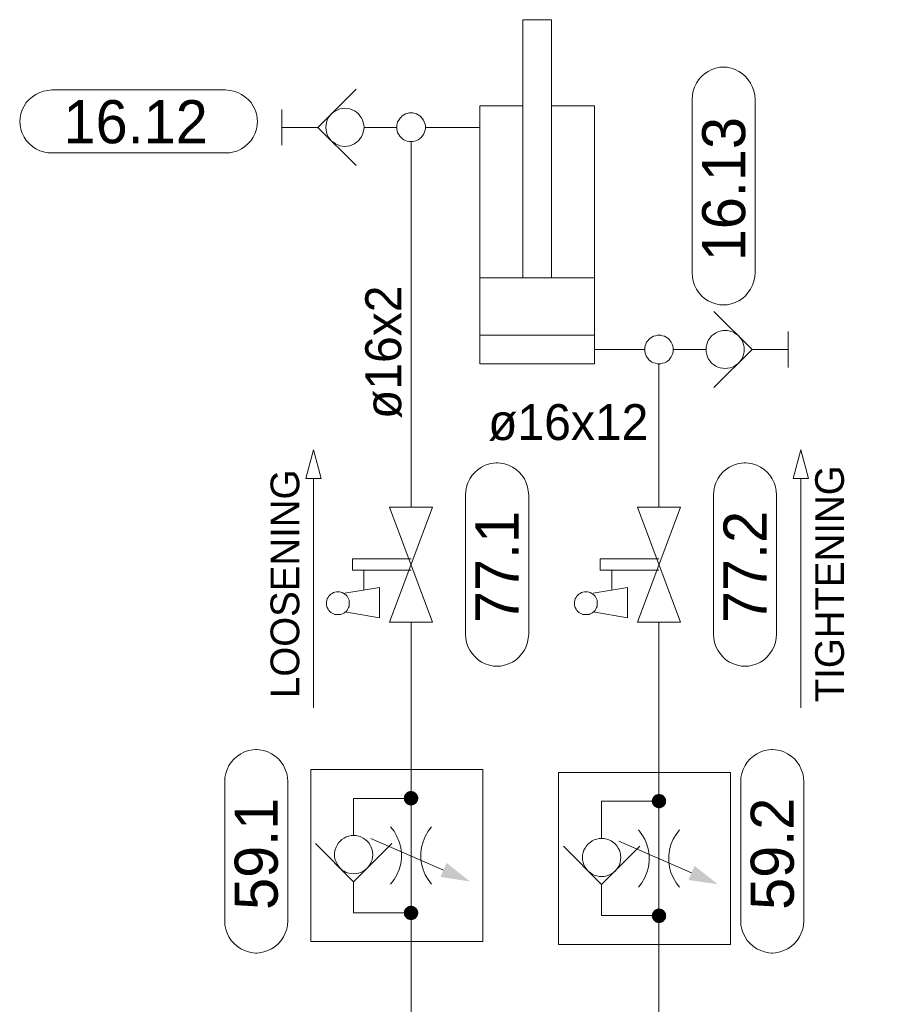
# Model space of a CAD drawing. Header units: millimetres. Extents: x 0 to 203, y 0 to 47.
# Tile 61 of 196: x 3.77 to 6.16, y 39.91 to 42.61. Entities that reach past the tile are written whole.
import ezdxf

# ---------------------------------------------------------------- set-up
doc = ezdxf.new("R2010")
doc.units = ezdxf.units.MM
for name, color, linetype in [('PDF_Geomertry', 7, 'Continuous'), ('PDF_Solid Fills', 7, 'Continuous'), ('PDF_Text', 7, 'Continuous')]:
    doc.layers.add(name, color=color, linetype=linetype)
doc.styles.add('PDF Arial', font='txt')

msp = doc.modelspace()

# ---------------------------------------------------------------- hatches: boundary and pattern name
at = {"layer": 'PDF_Solid Fills', "transparency": 33554559}
for points in [[(4.8446, 40.4763), (4.8243, 40.4763), (4.8251, 40.479)], [(4.8446, 40.4763), (4.8251, 40.4818), (4.8257, 40.484)], [(4.8446, 40.4763), (4.8251, 40.479), (4.8251, 40.4818)], [(4.8446, 40.4763), (4.8257, 40.484), (4.8271, 40.4868)], [(4.8446, 40.4763), (4.8271, 40.4868), (4.8285, 40.4888)], [(4.8446, 40.4763), (4.8285, 40.4888), (4.8307, 40.4901)], [(4.8446, 40.4763), (4.8307, 40.4901), (4.8321, 40.4924)], [(4.8446, 40.4763), (4.8321, 40.4924), (4.834, 40.4937)], [(4.8446, 40.4763), (4.834, 40.4937), (4.8368, 40.4951)], [(4.8446, 40.4763), (4.8368, 40.4951), (4.839, 40.4957)], [(4.8446, 40.4763), (4.839, 40.4957), (4.8418, 40.4965)], [(4.8446, 40.4763), (4.8418, 40.4965), (4.8446, 40.4965)], [(4.8446, 40.4763), (4.8465, 40.4965), (4.8493, 40.4957)], [(4.8446, 40.4763), (4.8446, 40.4965), (4.8465, 40.4965)], [(4.8446, 40.4763), (4.8493, 40.4957), (4.8515, 40.4951)], [(4.8446, 40.4763), (4.8515, 40.4951), (4.8543, 40.4937)], [(4.8446, 40.4763), (4.8543, 40.4937), (4.8563, 40.4924)], [(4.8446, 40.4763), (4.8563, 40.4924), (4.8585, 40.4901)], [(4.8446, 40.4763), (4.8585, 40.4901), (4.8599, 40.4888)], [(4.8446, 40.4763), (4.8599, 40.4888), (4.8612, 40.4868)], [(4.8446, 40.4763), (4.8612, 40.4868), (4.8626, 40.484)], [(4.8446, 40.4763), (4.8626, 40.484), (4.8632, 40.4818)], [(4.8446, 40.4763), (4.8632, 40.4818), (4.864, 40.479)], [(4.8446, 40.4763), (4.864, 40.479), (4.864, 40.4763)], [(5.5238, 40.4687), (5.5057, 40.4763), (5.5071, 40.4785)], [(5.5238, 40.4687), (5.5071, 40.4785), (5.5085, 40.4804)], [(5.5238, 40.4687), (5.5085, 40.4804), (5.5099, 40.4826)], [(5.5238, 40.4687), (5.5099, 40.4826), (5.5118, 40.4846)], [(5.5238, 40.4687), (5.5118, 40.4846), (5.514, 40.486)], [(5.5238, 40.4687), (5.514, 40.486), (5.5168, 40.4868)], [(5.5238, 40.4687), (5.5168, 40.4868), (5.5187, 40.4874)], [(5.5238, 40.4687), (5.5187, 40.4874), (5.5215, 40.4882)], [(5.5238, 40.4687), (5.5215, 40.4882), (5.5238, 40.4882)], [(5.5238, 40.4687), (5.5265, 40.4882), (5.5293, 40.4874)], [(5.5238, 40.4687), (5.5238, 40.4882), (5.5265, 40.4882)], [(5.5238, 40.4687), (5.5293, 40.4874), (5.5313, 40.4868)], [(5.5238, 40.4687), (5.5313, 40.4868), (5.534, 40.486)], [(5.5238, 40.4687), (5.534, 40.486), (5.5363, 40.4846)], [(5.5238, 40.4687), (5.5363, 40.4846), (5.5376, 40.4826)], [(5.5238, 40.4687), (5.5376, 40.4826), (5.5396, 40.4804)], [(5.5238, 40.4687), (5.5396, 40.4804), (5.541, 40.4785)], [(5.5238, 40.4687), (5.541, 40.4785), (5.5424, 40.4763)], [(4.8446, 40.4763), (4.8251, 40.4743), (4.8243, 40.4763)], [(4.8446, 40.4763), (4.8251, 40.4715), (4.8251, 40.4743)], [(4.8446, 40.4763), (4.8257, 40.4693), (4.8251, 40.4715)], [(4.8446, 40.4763), (4.8271, 40.4665), (4.8257, 40.4693)], [(4.8446, 40.4763), (4.8285, 40.4646), (4.8271, 40.4665)], [(4.8446, 40.4763), (4.8307, 40.4624), (4.8285, 40.4646)], [(4.8446, 40.4763), (4.8321, 40.461), (4.8307, 40.4624)], [(4.8446, 40.4763), (4.834, 40.4596), (4.8321, 40.461)], [(4.8446, 40.4763), (4.8368, 40.4582), (4.834, 40.4596)], [(4.8446, 40.4763), (4.839, 40.4576), (4.8368, 40.4582)], [(4.8446, 40.4763), (4.8418, 40.4568), (4.839, 40.4576)], [(4.8446, 40.4763), (4.8446, 40.4568), (4.8418, 40.4568)], [(4.8446, 40.4763), (4.8465, 40.4568), (4.8446, 40.4568)], [(4.8446, 40.4763), (4.8493, 40.4576), (4.8465, 40.4568)], [(4.8446, 40.4763), (4.8515, 40.4582), (4.8493, 40.4576)], [(4.8446, 40.4763), (4.8543, 40.4596), (4.8515, 40.4582)], [(4.8446, 40.4763), (4.8563, 40.461), (4.8543, 40.4596)], [(4.8446, 40.4763), (4.8585, 40.4624), (4.8563, 40.461)], [(4.8446, 40.4763), (4.8599, 40.4646), (4.8585, 40.4624)], [(4.8446, 40.4763), (4.8612, 40.4665), (4.8599, 40.4646)], [(4.8446, 40.4763), (4.8626, 40.4693), (4.8612, 40.4665)], [(4.8446, 40.4763), (4.8632, 40.4715), (4.8626, 40.4693)], [(4.8446, 40.4763), (4.864, 40.4743), (4.8632, 40.4715)], [(4.8446, 40.4763), (4.864, 40.4763), (4.864, 40.4743)], [(5.5238, 40.4687), (5.5043, 40.4715), (5.5049, 40.4735)], [(5.5238, 40.4687), (5.5043, 40.4687), (5.5043, 40.4715)], [(5.5238, 40.4687), (5.5043, 40.466), (5.5043, 40.4687)], [(5.5238, 40.4687), (5.5049, 40.4638), (5.5043, 40.466)], [(5.5238, 40.4687), (5.5049, 40.4735), (5.5057, 40.4763)], [(5.5238, 40.4687), (5.5057, 40.461), (5.5049, 40.4638)], [(5.5238, 40.4687), (5.5071, 40.459), (5.5057, 40.461)], [(5.5238, 40.4687), (5.5085, 40.4568), (5.5071, 40.459)], [(5.5238, 40.4687), (5.5099, 40.4549), (5.5085, 40.4568)], [(5.5238, 40.4687), (5.5118, 40.4535), (5.5099, 40.4549)], [(5.5238, 40.4687), (5.514, 40.4521), (5.5118, 40.4535)], [(5.5238, 40.4687), (5.5168, 40.4507), (5.514, 40.4521)], [(5.5238, 40.4687), (5.5187, 40.4499), (5.5168, 40.4507)], [(5.5238, 40.4687), (5.5215, 40.4493), (5.5187, 40.4499)], [(5.5238, 40.4687), (5.5238, 40.4493), (5.5215, 40.4493)], [(5.5238, 40.4687), (5.5424, 40.4763), (5.5432, 40.4735)], [(5.5238, 40.4687), (5.5432, 40.4735), (5.5432, 40.4715)], [(5.5238, 40.4687), (5.5432, 40.4715), (5.5438, 40.4687)], [(5.5238, 40.4687), (5.5265, 40.4493), (5.5238, 40.4493)], [(5.5238, 40.4687), (5.5293, 40.4499), (5.5265, 40.4493)], [(5.5238, 40.4687), (5.5313, 40.4507), (5.5293, 40.4499)], [(5.5238, 40.4687), (5.534, 40.4521), (5.5313, 40.4507)], [(5.5238, 40.4687), (5.5363, 40.4535), (5.534, 40.4521)], [(5.5238, 40.4687), (5.5376, 40.4549), (5.5363, 40.4535)], [(5.5238, 40.4687), (5.5396, 40.4568), (5.5376, 40.4549)], [(5.5238, 40.4687), (5.541, 40.459), (5.5396, 40.4568)], [(5.5238, 40.4687), (5.5424, 40.461), (5.541, 40.459)], [(5.5238, 40.4687), (5.5432, 40.4638), (5.5424, 40.461)], [(5.5238, 40.4687), (5.5432, 40.466), (5.5432, 40.4638)], [(5.5238, 40.4687), (5.5438, 40.4687), (5.5432, 40.466)], [(4.8446, 40.1624), (4.8368, 40.1804), (4.839, 40.1813)], [(4.8446, 40.1624), (4.839, 40.1813), (4.8418, 40.1818)], [(4.8446, 40.1624), (4.8418, 40.1818), (4.8446, 40.1818)], [(4.8446, 40.1624), (4.8465, 40.1818), (4.8493, 40.1813)], [(4.8446, 40.1624), (4.8446, 40.1818), (4.8465, 40.1818)], [(4.8446, 40.1624), (4.8493, 40.1813), (4.8515, 40.1804)], [(4.8446, 40.1624), (4.8243, 40.1624), (4.8251, 40.1651)], [(4.8446, 40.1624), (4.8251, 40.1596), (4.8243, 40.1624)], [(4.8446, 40.1624), (4.8251, 40.1674), (4.8257, 40.1701)], [(4.8446, 40.1624), (4.8251, 40.1651), (4.8251, 40.1674)], [(4.8446, 40.1624), (4.8251, 40.1576), (4.8251, 40.1596)], [(4.8446, 40.1624), (4.8257, 40.1549), (4.8251, 40.1576)], [(4.8446, 40.1624), (4.8257, 40.1701), (4.8271, 40.1721)], [(4.8446, 40.1624), (4.8271, 40.1526), (4.8257, 40.1549)], [(4.8446, 40.1624), (4.8271, 40.1721), (4.8285, 40.1743)], [(4.8446, 40.1624), (4.8285, 40.1507), (4.8271, 40.1526)], [(4.8446, 40.1624), (4.8285, 40.1743), (4.8307, 40.1763)], [(4.8446, 40.1624), (4.8307, 40.1485), (4.8285, 40.1507)], [(4.8446, 40.1624), (4.8307, 40.1763), (4.8321, 40.1776)], [(4.8446, 40.1624), (4.8321, 40.1465), (4.8307, 40.1485)], [(4.8446, 40.1624), (4.8321, 40.1776), (4.834, 40.179)], [(4.8446, 40.1624), (4.834, 40.1451), (4.8321, 40.1465)], [(4.8446, 40.1624), (4.834, 40.179), (4.8368, 40.1804)], [(4.8446, 40.1624), (4.8368, 40.1443), (4.834, 40.1451)], [(4.8446, 40.1624), (4.839, 40.1437), (4.8368, 40.1443)], [(4.8446, 40.1624), (4.8418, 40.1429), (4.839, 40.1437)], [(4.8446, 40.1624), (4.8446, 40.1429), (4.8418, 40.1429)], [(4.8446, 40.1624), (4.8515, 40.1804), (4.8543, 40.179)], [(4.8446, 40.1624), (4.8543, 40.179), (4.8563, 40.1776)], [(4.8446, 40.1624), (4.8563, 40.1776), (4.8585, 40.1763)], [(4.8446, 40.1624), (4.8585, 40.1763), (4.8599, 40.1743)], [(4.8446, 40.1624), (4.8599, 40.1743), (4.8612, 40.1721)], [(4.8446, 40.1624), (4.8612, 40.1721), (4.8626, 40.1701)], [(4.8446, 40.1624), (4.8626, 40.1701), (4.8632, 40.1674)], [(4.8446, 40.1624), (4.8632, 40.1674), (4.864, 40.1651)], [(4.8446, 40.1624), (4.864, 40.1651), (4.864, 40.1624)], [(4.8446, 40.1624), (4.8465, 40.1429), (4.8446, 40.1429)], [(4.8446, 40.1624), (4.8493, 40.1437), (4.8465, 40.1429)], [(4.8446, 40.1624), (4.8515, 40.1443), (4.8493, 40.1437)], [(4.8446, 40.1624), (4.8543, 40.1451), (4.8515, 40.1443)], [(4.8446, 40.1624), (4.8563, 40.1465), (4.8543, 40.1451)], [(4.8446, 40.1624), (4.8585, 40.1485), (4.8563, 40.1465)], [(4.8446, 40.1624), (4.8599, 40.1507), (4.8585, 40.1485)], [(4.8446, 40.1624), (4.8612, 40.1526), (4.8599, 40.1507)], [(4.8446, 40.1624), (4.8626, 40.1549), (4.8612, 40.1526)], [(4.8446, 40.1624), (4.8632, 40.1576), (4.8626, 40.1549)], [(4.8446, 40.1624), (4.864, 40.1596), (4.8632, 40.1576)], [(4.8446, 40.1624), (4.864, 40.1624), (4.864, 40.1596)], [(5.5238, 40.1549), (5.5043, 40.1568), (5.5049, 40.1596)], [(5.5238, 40.1549), (5.5043, 40.1549), (5.5043, 40.1568)], [(5.5238, 40.1549), (5.5043, 40.1521), (5.5043, 40.1549)], [(5.5238, 40.1549), (5.5049, 40.1493), (5.5043, 40.1521)], [(5.5238, 40.1549), (5.5049, 40.1596), (5.5057, 40.1618)], [(5.5238, 40.1549), (5.5057, 40.1471), (5.5049, 40.1493)], [(5.5238, 40.1549), (5.5057, 40.1618), (5.5071, 40.1646)], [(5.5238, 40.1549), (5.5071, 40.1443), (5.5057, 40.1471)], [(5.5238, 40.1549), (5.5071, 40.1646), (5.5085, 40.1665)], [(5.5238, 40.1549), (5.5085, 40.1424), (5.5071, 40.1443)], [(5.5238, 40.1549), (5.5085, 40.1665), (5.5099, 40.1688)], [(5.5238, 40.1549), (5.5099, 40.141), (5.5085, 40.1424)], [(5.5238, 40.1549), (5.5099, 40.1688), (5.5118, 40.1701)], [(5.5238, 40.1549), (5.5118, 40.1388), (5.5099, 40.141)], [(5.5238, 40.1549), (5.5118, 40.1701), (5.514, 40.1715)], [(5.5238, 40.1549), (5.514, 40.1374), (5.5118, 40.1388)], [(5.5238, 40.1549), (5.514, 40.1715), (5.5168, 40.1729)], [(5.5238, 40.1549), (5.5168, 40.136), (5.514, 40.1374)], [(5.5238, 40.1549), (5.5168, 40.1729), (5.5187, 40.1735)], [(5.5238, 40.1549), (5.5187, 40.1354), (5.5168, 40.136)], [(5.5238, 40.1549), (5.5187, 40.1735), (5.5215, 40.1743)], [(5.5238, 40.1549), (5.5215, 40.1346), (5.5187, 40.1354)], [(5.5238, 40.1549), (5.5215, 40.1743), (5.5238, 40.1743)], [(5.5238, 40.1549), (5.5238, 40.1346), (5.5215, 40.1346)], [(5.5238, 40.1549), (5.5265, 40.1743), (5.5293, 40.1735)], [(5.5238, 40.1549), (5.5238, 40.1743), (5.5265, 40.1743)], [(5.5238, 40.1549), (5.5293, 40.1735), (5.5313, 40.1729)], [(5.5238, 40.1549), (5.5313, 40.1729), (5.534, 40.1715)], [(5.5238, 40.1549), (5.534, 40.1715), (5.5363, 40.1701)], [(5.5238, 40.1549), (5.5363, 40.1701), (5.5376, 40.1688)], [(5.5238, 40.1549), (5.5376, 40.1688), (5.5396, 40.1665)], [(5.5238, 40.1549), (5.5396, 40.1665), (5.541, 40.1646)], [(5.5238, 40.1549), (5.541, 40.1646), (5.5424, 40.1618)], [(5.5238, 40.1549), (5.5424, 40.1618), (5.5432, 40.1596)], [(5.5238, 40.1549), (5.5432, 40.1596), (5.5432, 40.1568)], [(5.5238, 40.1549), (5.5432, 40.1568), (5.5438, 40.1549)], [(5.5238, 40.1549), (5.5265, 40.1346), (5.5238, 40.1346)], [(5.5238, 40.1549), (5.5293, 40.1354), (5.5265, 40.1346)], [(5.5238, 40.1549), (5.5313, 40.136), (5.5293, 40.1354)], [(5.5238, 40.1549), (5.534, 40.1374), (5.5313, 40.136)], [(5.5238, 40.1549), (5.5363, 40.1388), (5.534, 40.1374)], [(5.5238, 40.1549), (5.5376, 40.141), (5.5363, 40.1388)], [(5.5238, 40.1549), (5.5396, 40.1424), (5.5376, 40.141)], [(5.5238, 40.1549), (5.541, 40.1443), (5.5396, 40.1424)], [(5.5238, 40.1549), (5.5424, 40.1471), (5.541, 40.1443)], [(5.5238, 40.1549), (5.5432, 40.1493), (5.5424, 40.1471)], [(5.5238, 40.1549), (5.5432, 40.1521), (5.5432, 40.1493)], [(5.5238, 40.1549), (5.5438, 40.1549), (5.5432, 40.1521)]]:
    msp.add_hatch(color=256, dxfattribs=at).paths.add_polyline_path(points)

# ---------------------------------------------------------------- linework, layer by layer
at = {"layer": 'PDF_Geomertry', "lineweight": 15}
for points in [[(5.1507, 41.9026), (5.1507, 42.6104), (5.2293, 42.6104), (5.2293, 41.9026)], [(4.6938, 42.4201), (4.589, 42.3151), (4.6938, 42.211)], [(5.2293, 42.3743), (5.3474, 42.3743), (5.3474, 41.6674), (5.0326, 41.6674), (5.0326, 42.3743), (5.1507, 42.3743)], [(4.4904, 42.2665), (4.4904, 42.3646)], [(4.589, 42.3151), (4.4904, 42.3151)], [(4.7154, 42.3151), (4.746, 42.3151), (4.8049, 42.3151)], [(4.8835, 42.3151), (5.0326, 42.3151)], [(4.8446, 41.2743), (4.8446, 42.2763)], [(5.0326, 41.9026), (5.3474, 41.9026)], [(5.6743, 41.6021), (5.7793, 41.7063), (5.6743, 41.811)], [(5.8779, 41.7554), (5.8779, 41.6576)], [(5.0326, 41.7457), (5.3474, 41.7457)], [(5.4849, 41.7063), (5.3474, 41.7063)], [(5.6529, 41.7063), (5.6224, 41.7063), (5.5632, 41.7063)], [(5.7793, 41.7063), (5.8779, 41.7063)], [(5.5238, 41.2743), (5.5238, 41.6674)], [(4.5771, 40.7243), (4.5771, 41.3526)], [(5.9132, 40.7243), (5.9132, 41.3526)], [(4.8446, 41.1013), (4.6835, 41.1013), (4.6835, 41.1326), (4.8446, 41.1326)], [(5.5238, 41.1013), (5.3626, 41.1013), (5.3626, 41.1326), (5.5238, 41.1326)], [(4.7146, 41.0465), (4.7146, 41.1013)], [(5.3946, 41.0465), (5.3946, 41.1013)], [(4.6632, 40.9874), (4.7576, 40.9715), (4.7576, 41.054), (4.6632, 41.0388)], [(5.3432, 40.9874), (5.4376, 40.9715), (5.4376, 41.054), (5.3432, 41.0388)], [(4.8446, 40.4763), (4.8446, 40.5554), (4.8446, 40.9596)], [(5.5238, 40.4687), (5.5238, 40.5471), (5.5238, 40.9596)], [(4.6868, 40.2479), (4.6868, 40.2174), (4.6868, 40.1624), (4.8446, 40.1624), (4.8446, 40.4763), (4.6868, 40.4763), (4.6868, 40.3743)], [(5.3668, 40.2401), (5.3668, 40.2096), (5.3668, 40.1549), (5.5238, 40.1549), (5.5238, 40.4687), (5.3668, 40.4687), (5.3668, 40.3665)], [(4.7882, 40.241), (4.7979, 40.2535), (4.8057, 40.2665), (4.8118, 40.2813), (4.816, 40.2965), (4.8182, 40.3118), (4.8182, 40.3271), (4.816, 40.3429), (4.8118, 40.3576), (4.8057, 40.3721), (4.7979, 40.386), (4.7882, 40.3979)], [(4.9007, 40.3979), (4.891, 40.386), (4.8826, 40.3721), (4.8771, 40.3576), (4.8729, 40.3429), (4.871, 40.3271), (4.871, 40.3118), (4.8729, 40.2965), (4.8771, 40.2813), (4.8826, 40.2665), (4.891, 40.2535), (4.9007, 40.241)], [(5.4674, 40.2332), (5.4771, 40.2451), (5.4854, 40.259), (5.491, 40.2735), (5.4951, 40.2882), (5.4974, 40.304), (5.4974, 40.3193), (5.4951, 40.3346), (5.491, 40.3499), (5.4854, 40.3646), (5.4771, 40.3776), (5.4674, 40.3901)], [(5.5799, 40.3901), (5.571, 40.3776), (5.5626, 40.3646), (5.5563, 40.3499), (5.5529, 40.3346), (5.5507, 40.3193), (5.5507, 40.304), (5.5529, 40.2882), (5.5563, 40.2735), (5.5626, 40.259), (5.571, 40.2451), (5.5799, 40.2332)], [(4.7918, 40.3526), (4.6868, 40.2479), (4.5821, 40.3526)], [(4.734, 40.3665), (4.9335, 40.2799)], [(5.4715, 40.3451), (5.3668, 40.2401), (5.2618, 40.3451)], [(5.414, 40.359), (5.6132, 40.2721)], [(7.414, 40.1388), (7.414, 40.0604), (7.414, 39.6007), (5.7876, 39.6007), (4.8446, 39.6007), (4.8446, 40.084), (4.8446, 40.1624)], [(6.734, 40.1429), (6.734, 40.0637), (6.734, 39.8243), (5.5238, 39.8243), (5.5238, 40.0757), (5.5238, 40.1549)]]:
    msp.add_lwpolyline(points, dxfattribs=at)
for points in [[(5.6988, 42.4804), (5.7104, 42.4799), (5.7215, 42.4776), (5.7326, 42.4735), (5.7432, 42.4687), (5.7529, 42.4624), (5.7612, 42.4549), (5.7687, 42.4457), (5.7751, 42.436), (5.7807, 42.4257), (5.784, 42.4151), (5.7863, 42.4035), (5.7876, 42.3924), (5.7876, 41.9165), (5.7863, 41.9054), (5.784, 41.8937), (5.7807, 41.8826), (5.7751, 41.8721), (5.7687, 41.8632), (5.7612, 41.854), (5.7529, 41.8465), (5.7432, 41.8401), (5.7326, 41.8354), (5.7215, 41.8313), (5.7104, 41.829), (5.6988, 41.8285), (5.7029, 41.8285), (5.691, 41.829), (5.6799, 41.8313), (5.6688, 41.8354), (5.6585, 41.8401), (5.6488, 41.8465), (5.6404, 41.854), (5.6326, 41.8632), (5.6265, 41.8721), (5.621, 41.8826), (5.6174, 41.8937), (5.6154, 41.9054), (5.6146, 41.9165), (5.6146, 42.3924), (5.6154, 42.4035), (5.6174, 42.4151), (5.621, 42.4257), (5.6265, 42.436), (5.6326, 42.4457), (5.6404, 42.4549), (5.6488, 42.4624), (5.6585, 42.4687), (5.6688, 42.4735), (5.6799, 42.4776), (5.691, 42.4799), (5.7029, 42.4804), (5.6988, 42.4804)], [(4.3354, 42.4179), (4.3474, 42.4165), (4.3585, 42.4146), (4.3696, 42.411), (4.3799, 42.4054), (4.389, 42.3993), (4.3979, 42.3915), (4.4057, 42.3832), (4.4118, 42.3735), (4.4174, 42.3632), (4.421, 42.3521), (4.4229, 42.341), (4.4237, 42.329), (4.4237, 42.3332), (4.4229, 42.3215), (4.421, 42.3104), (4.4174, 42.2993), (4.4118, 42.2888), (4.4057, 42.279), (4.3979, 42.2707), (4.389, 42.2632), (4.3799, 42.2568), (4.3696, 42.2513), (4.3585, 42.2479), (4.3474, 42.2457), (4.3354, 42.2451), (3.8599, 42.2451), (3.8488, 42.2457), (3.8368, 42.2479), (3.8265, 42.2513), (3.816, 42.2568), (3.8063, 42.2632), (3.7974, 42.2707), (3.7896, 42.279), (3.7835, 42.2888), (3.7785, 42.2993), (3.7743, 42.3104), (3.7724, 42.3215), (3.7715, 42.3332), (3.7715, 42.329), (3.7724, 42.341), (3.7743, 42.3521), (3.7785, 42.3632), (3.7835, 42.3735), (3.7896, 42.3832), (3.7974, 42.3915), (3.8063, 42.3993), (3.816, 42.4054), (3.8265, 42.411), (3.8368, 42.4146), (3.8488, 42.4165), (3.8599, 42.4179), (4.3354, 42.4179)], [(4.7154, 42.3151), (4.7146, 42.3221), (4.7132, 42.329), (4.7113, 42.3354), (4.7085, 42.3415), (4.7043, 42.3471), (4.7001, 42.3526), (4.6946, 42.3568), (4.689, 42.361), (4.6826, 42.3638), (4.6765, 42.366), (4.6696, 42.3674), (4.6632, 42.3679), (4.6563, 42.3674), (4.6493, 42.366), (4.6432, 42.3638), (4.6368, 42.361), (4.6313, 42.3568), (4.6257, 42.3526), (4.6215, 42.3471), (4.6174, 42.3415), (4.6146, 42.3354), (4.6126, 42.329), (4.6112, 42.3221), (4.6104, 42.3151), (4.6112, 42.309), (4.6126, 42.3021), (4.6146, 42.2957), (4.6174, 42.2896), (4.6215, 42.284), (4.6257, 42.2785), (4.6313, 42.2743), (4.6368, 42.2701), (4.6432, 42.2674), (4.6493, 42.2651), (4.6563, 42.2638), (4.6632, 42.2632), (4.6696, 42.2638), (4.6765, 42.2651), (4.6826, 42.2674), (4.689, 42.2701), (4.6946, 42.2743), (4.7001, 42.2785), (4.7043, 42.284), (4.7085, 42.2896), (4.7113, 42.2957), (4.7132, 42.3021), (4.7146, 42.309), (4.7154, 42.3151)], [(4.8835, 42.3151), (4.8835, 42.3207), (4.8821, 42.3257), (4.8807, 42.3304), (4.8785, 42.3354), (4.8751, 42.3396), (4.8724, 42.3429), (4.8682, 42.3465), (4.864, 42.3493), (4.859, 42.3521), (4.8543, 42.3535), (4.8493, 42.3549), (4.8446, 42.3549), (4.839, 42.3549), (4.834, 42.3535), (4.8293, 42.3521), (4.8243, 42.3493), (4.8201, 42.3465), (4.8168, 42.3429), (4.8132, 42.3396), (4.8104, 42.3354), (4.8076, 42.3304), (4.8063, 42.3257), (4.8057, 42.3207), (4.8049, 42.3151), (4.8057, 42.3104), (4.8063, 42.3054), (4.8076, 42.3007), (4.8104, 42.2957), (4.8132, 42.2915), (4.8168, 42.2874), (4.8201, 42.2846), (4.8243, 42.2813), (4.8293, 42.279), (4.834, 42.2776), (4.839, 42.2763), (4.8446, 42.2763), (4.8493, 42.2763), (4.8543, 42.2776), (4.859, 42.279), (4.864, 42.2813), (4.8682, 42.2846), (4.8724, 42.2874), (4.8751, 42.2915), (4.8785, 42.2957), (4.8807, 42.3007), (4.8821, 42.3054), (4.8835, 42.3104), (4.8835, 42.3151)], [(5.7576, 41.7063), (5.7571, 41.7132), (5.7557, 41.7201), (5.7535, 41.7263), (5.7507, 41.7326), (5.7465, 41.7382), (5.7424, 41.7437), (5.7368, 41.7479), (5.7313, 41.7521), (5.7251, 41.7549), (5.7187, 41.7568), (5.7118, 41.7582), (5.7057, 41.759), (5.6988, 41.7582), (5.6918, 41.7568), (5.6854, 41.7549), (5.6793, 41.7521), (5.6737, 41.7479), (5.6682, 41.7437), (5.664, 41.7382), (5.6599, 41.7326), (5.6571, 41.7263), (5.6549, 41.7201), (5.6535, 41.7132), (5.6529, 41.7063), (5.6535, 41.6999), (5.6549, 41.6929), (5.6571, 41.6868), (5.6599, 41.6804), (5.664, 41.6749), (5.6682, 41.6693), (5.6737, 41.6651), (5.6793, 41.661), (5.6854, 41.6582), (5.6918, 41.6563), (5.6988, 41.6549), (5.7057, 41.654), (5.7118, 41.6549), (5.7187, 41.6563), (5.7251, 41.6582), (5.7313, 41.661), (5.7368, 41.6651), (5.7424, 41.6693), (5.7465, 41.6749), (5.7507, 41.6804), (5.7535, 41.6868), (5.7557, 41.6929), (5.7571, 41.6999), (5.7576, 41.7063)], [(5.5632, 41.7063), (5.5632, 41.7118), (5.5618, 41.7165), (5.5604, 41.7215), (5.5576, 41.7263), (5.5549, 41.7304), (5.5515, 41.734), (5.5479, 41.7374), (5.5438, 41.7401), (5.539, 41.7429), (5.534, 41.7443), (5.5293, 41.7457), (5.5238, 41.7457), (5.5187, 41.7457), (5.514, 41.7443), (5.509, 41.7429), (5.5043, 41.7401), (5.5001, 41.7374), (5.496, 41.734), (5.4932, 41.7304), (5.4896, 41.7263), (5.4876, 41.7215), (5.4862, 41.7165), (5.4849, 41.7118), (5.4849, 41.7063), (5.4849, 41.7013), (5.4862, 41.6965), (5.4876, 41.6915), (5.4896, 41.6868), (5.4932, 41.6826), (5.496, 41.6785), (5.5001, 41.6757), (5.5043, 41.6721), (5.509, 41.6701), (5.514, 41.6688), (5.5187, 41.6674), (5.5238, 41.6674), (5.5293, 41.6674), (5.534, 41.6688), (5.539, 41.6701), (5.5438, 41.6721), (5.5479, 41.6757), (5.5515, 41.6785), (5.5549, 41.6826), (5.5576, 41.6868), (5.5604, 41.6915), (5.5618, 41.6965), (5.5632, 41.7013), (5.5632, 41.7063)], [(4.5563, 41.3526), (4.5979, 41.3526), (4.5771, 41.4313), (4.5563, 41.3526)], [(5.8918, 41.3526), (5.934, 41.3526), (5.9132, 41.4313), (5.8918, 41.3526)], [(5.0779, 41.3957), (5.0896, 41.3951), (5.1007, 41.3929), (5.1118, 41.3896), (5.1224, 41.384), (5.1321, 41.3776), (5.1404, 41.3701), (5.1479, 41.3618), (5.1549, 41.3521), (5.1599, 41.3415), (5.1632, 41.3304), (5.1654, 41.3193), (5.1668, 41.3076), (5.1668, 40.9263), (5.1654, 40.9151), (5.1632, 40.9035), (5.1599, 40.8929), (5.1549, 40.8826), (5.1479, 40.8729), (5.1404, 40.8638), (5.1321, 40.8563), (5.1224, 40.8499), (5.1118, 40.8451), (5.1007, 40.841), (5.0896, 40.8388), (5.0779, 40.8382), (5.0821, 40.8382), (5.0701, 40.8388), (5.059, 40.841), (5.0479, 40.8451), (5.0376, 40.8499), (5.0279, 40.8563), (5.0196, 40.8638), (5.0118, 40.8729), (5.0057, 40.8826), (5.0001, 40.8929), (4.9965, 40.9035), (4.9946, 40.9151), (4.9938, 40.9263), (4.9938, 41.3076), (4.9946, 41.3193), (4.9965, 41.3304), (5.0001, 41.3415), (5.0057, 41.3521), (5.0118, 41.3618), (5.0196, 41.3701), (5.0279, 41.3776), (5.0376, 41.384), (5.0479, 41.3896), (5.059, 41.3929), (5.0701, 41.3951), (5.0821, 41.3957), (5.0779, 41.3957)], [(5.7576, 41.3957), (5.7696, 41.3951), (5.7807, 41.3929), (5.7918, 41.3896), (5.8021, 41.384), (5.8118, 41.3776), (5.8201, 41.3701), (5.8279, 41.3618), (5.834, 41.3521), (5.8396, 41.3415), (5.8432, 41.3304), (5.8451, 41.3193), (5.846, 41.3076), (5.846, 40.9263), (5.8451, 40.9151), (5.8432, 40.9035), (5.8396, 40.8929), (5.834, 40.8826), (5.8279, 40.8729), (5.8201, 40.8638), (5.8118, 40.8563), (5.8021, 40.8499), (5.7918, 40.8451), (5.7807, 40.841), (5.7696, 40.8388), (5.7576, 40.8382), (5.7618, 40.8382), (5.7501, 40.8388), (5.739, 40.841), (5.7279, 40.8451), (5.7174, 40.8499), (5.7076, 40.8563), (5.6993, 40.8638), (5.6918, 40.8729), (5.6849, 40.8826), (5.6799, 40.8929), (5.6765, 40.9035), (5.6743, 40.9151), (5.6729, 40.9263), (5.6729, 41.3076), (5.6743, 41.3193), (5.6765, 41.3304), (5.6799, 41.3415), (5.6849, 41.3521), (5.6918, 41.3618), (5.6993, 41.3701), (5.7076, 41.3776), (5.7174, 41.384), (5.7279, 41.3896), (5.739, 41.3929), (5.7501, 41.3951), (5.7618, 41.3957), (5.7576, 41.3957)], [(4.7854, 40.9596), (4.9029, 41.2743), (4.7854, 41.2743), (4.9029, 40.9596), (4.7854, 40.9596)], [(5.4654, 40.9596), (5.5826, 41.2743), (5.4654, 41.2743), (5.5826, 40.9596), (5.4654, 40.9596)], [(4.6751, 41.011), (4.6751, 41.0151), (4.6743, 41.0193), (4.6729, 41.0229), (4.671, 41.0271), (4.6688, 41.0304), (4.666, 41.0332), (4.6632, 41.036), (4.6599, 41.0382), (4.6557, 41.0401), (4.6521, 41.0415), (4.6479, 41.0424), (4.6437, 41.0424), (4.6396, 41.0424), (4.6354, 41.0415), (4.6321, 41.0401), (4.6279, 41.0382), (4.6243, 41.036), (4.6215, 41.0332), (4.6188, 41.0304), (4.6168, 41.0271), (4.6146, 41.0229), (4.6132, 41.0193), (4.6126, 41.0151), (4.6126, 41.011), (4.6126, 41.0068), (4.6132, 41.0026), (4.6146, 40.9993), (4.6168, 40.9951), (4.6188, 40.9915), (4.6215, 40.9888), (4.6243, 40.986), (4.6279, 40.984), (4.6321, 40.9818), (4.6354, 40.9804), (4.6396, 40.9799), (4.6437, 40.9799), (4.6479, 40.9799), (4.6521, 40.9804), (4.6557, 40.9818), (4.6599, 40.984), (4.6632, 40.986), (4.666, 40.9888), (4.6688, 40.9915), (4.671, 40.9951), (4.6729, 40.9993), (4.6743, 41.0026), (4.6751, 41.0068), (4.6751, 41.011)], [(5.3549, 41.011), (5.3549, 41.0151), (5.3543, 41.0193), (5.3529, 41.0229), (5.3507, 41.0271), (5.3488, 41.0304), (5.346, 41.0332), (5.3424, 41.036), (5.3396, 41.0382), (5.3354, 41.0401), (5.3321, 41.0415), (5.3279, 41.0424), (5.3238, 41.0424), (5.3196, 41.0424), (5.3154, 41.0415), (5.3118, 41.0401), (5.3076, 41.0382), (5.3043, 41.036), (5.3015, 41.0332), (5.2987, 41.0304), (5.2965, 41.0271), (5.2946, 41.0229), (5.2932, 41.0193), (5.2924, 41.0151), (5.2924, 41.011), (5.2924, 41.0068), (5.2932, 41.0026), (5.2946, 40.9993), (5.2965, 40.9951), (5.2987, 40.9915), (5.3015, 40.9888), (5.3043, 40.986), (5.3076, 40.984), (5.3118, 40.9818), (5.3154, 40.9804), (5.3196, 40.9799), (5.3238, 40.9799), (5.3279, 40.9799), (5.3321, 40.9804), (5.3354, 40.9818), (5.3396, 40.984), (5.3424, 40.986), (5.346, 40.9888), (5.3488, 40.9915), (5.3507, 40.9951), (5.3529, 40.9993), (5.3543, 41.0026), (5.3549, 41.0068), (5.3549, 41.011)], [(4.4182, 40.6104), (4.4293, 40.6096), (4.441, 40.6076), (4.4515, 40.6035), (4.4618, 40.5985), (4.4715, 40.5924), (4.4807, 40.5846), (4.4882, 40.5757), (4.4946, 40.566), (4.4993, 40.5554), (4.5035, 40.5443), (4.5057, 40.5332), (4.5063, 40.5221), (4.5063, 40.141), (4.5057, 40.129), (4.5035, 40.1179), (4.4993, 40.1068), (4.4946, 40.0965), (4.4882, 40.0868), (4.4807, 40.0785), (4.4715, 40.0707), (4.4618, 40.0637), (4.4515, 40.059), (4.441, 40.0554), (4.4293, 40.0526), (4.4182, 40.0521), (4.4215, 40.0521), (4.4104, 40.0526), (4.3988, 40.0554), (4.3882, 40.059), (4.3779, 40.0637), (4.3682, 40.0707), (4.359, 40.0785), (4.3515, 40.0868), (4.3451, 40.0965), (4.3404, 40.1068), (4.3363, 40.1179), (4.334, 40.129), (4.3335, 40.141), (4.3335, 40.5221), (4.334, 40.5332), (4.3363, 40.5443), (4.3404, 40.5554), (4.3451, 40.566), (4.3515, 40.5757), (4.359, 40.5846), (4.3682, 40.5924), (4.3779, 40.5985), (4.3882, 40.6035), (4.3988, 40.6076), (4.4104, 40.6096), (4.4215, 40.6104), (4.4182, 40.6104)], [(5.8326, 40.6104), (5.8437, 40.6096), (5.8557, 40.6076), (5.866, 40.6035), (5.8765, 40.5985), (5.8862, 40.5924), (5.8951, 40.5846), (5.9029, 40.5757), (5.909, 40.566), (5.914, 40.5554), (5.9182, 40.5443), (5.9201, 40.5332), (5.921, 40.5221), (5.921, 40.141), (5.9201, 40.129), (5.9182, 40.1179), (5.914, 40.1068), (5.909, 40.0965), (5.9029, 40.0868), (5.8951, 40.0785), (5.8862, 40.0707), (5.8765, 40.0637), (5.866, 40.059), (5.8557, 40.0554), (5.8437, 40.0526), (5.8326, 40.0521), (5.8363, 40.0521), (5.8251, 40.0526), (5.8132, 40.0554), (5.8029, 40.059), (5.7924, 40.0637), (5.7826, 40.0707), (5.7738, 40.0785), (5.766, 40.0868), (5.7599, 40.0965), (5.7549, 40.1068), (5.7507, 40.1179), (5.7487, 40.129), (5.7479, 40.141), (5.7479, 40.5221), (5.7487, 40.5332), (5.7507, 40.5443), (5.7549, 40.5554), (5.7599, 40.566), (5.766, 40.5757), (5.7738, 40.5846), (5.7826, 40.5924), (5.7924, 40.5985), (5.8029, 40.6035), (5.8132, 40.6076), (5.8251, 40.6096), (5.8363, 40.6104), (5.8326, 40.6104)], [(5.041, 40.5554), (4.5696, 40.5554), (4.5696, 40.084), (5.041, 40.084), (5.041, 40.5554)], [(5.7201, 40.5471), (5.2487, 40.5471), (5.2487, 40.0757), (5.7201, 40.0757), (5.7201, 40.5471)], [(4.7396, 40.3221), (4.739, 40.329), (4.7376, 40.3354), (4.7354, 40.3424), (4.7326, 40.3485), (4.7285, 40.354), (4.7243, 40.359), (4.7187, 40.3638), (4.7132, 40.3674), (4.7071, 40.3707), (4.7007, 40.3729), (4.6938, 40.3743), (4.6868, 40.3743), (4.6799, 40.3743), (4.6737, 40.3729), (4.6668, 40.3707), (4.6613, 40.3674), (4.6549, 40.3638), (4.6501, 40.359), (4.6451, 40.354), (4.6418, 40.3485), (4.639, 40.3424), (4.6362, 40.3354), (4.6349, 40.329), (4.6349, 40.3221), (4.6349, 40.3151), (4.6362, 40.3082), (4.639, 40.3021), (4.6418, 40.2957), (4.6451, 40.2901), (4.6501, 40.2854), (4.6549, 40.2804), (4.6613, 40.2771), (4.6668, 40.2735), (4.6737, 40.2715), (4.6799, 40.2701), (4.6868, 40.2693), (4.6938, 40.2701), (4.7007, 40.2715), (4.7071, 40.2735), (4.7132, 40.2771), (4.7187, 40.2804), (4.7243, 40.2854), (4.7285, 40.2901), (4.7326, 40.2957), (4.7354, 40.3021), (4.7376, 40.3082), (4.739, 40.3151), (4.7396, 40.3221)], [(5.4196, 40.3146), (5.4188, 40.3207), (5.4174, 40.3276), (5.4154, 40.334), (5.4118, 40.3401), (5.4085, 40.3465), (5.4035, 40.3513), (5.3988, 40.3554), (5.3932, 40.3596), (5.3868, 40.3624), (5.3807, 40.3646), (5.3737, 40.366), (5.3668, 40.3665), (5.3599, 40.366), (5.3535, 40.3646), (5.3465, 40.3624), (5.3404, 40.3596), (5.3349, 40.3554), (5.3299, 40.3513), (5.3251, 40.3465), (5.3215, 40.3401), (5.3182, 40.334), (5.316, 40.3276), (5.3146, 40.3207), (5.3146, 40.3146), (5.3146, 40.3076), (5.316, 40.3007), (5.3182, 40.2943), (5.3215, 40.2882), (5.3251, 40.2826), (5.3299, 40.2771), (5.3349, 40.2729), (5.3404, 40.2687), (5.3465, 40.266), (5.3535, 40.2638), (5.3599, 40.2624), (5.3668, 40.2618), (5.3737, 40.2624), (5.3807, 40.2638), (5.3868, 40.266), (5.3932, 40.2687), (5.3988, 40.2729), (5.4035, 40.2771), (5.4085, 40.2826), (5.4118, 40.2882), (5.4154, 40.2943), (5.4174, 40.3007), (5.4188, 40.3076), (5.4196, 40.3146)]]:
    msp.add_lwpolyline(points, close=True, dxfattribs=at)
at = {"layer": 'PDF_Geomertry', "lineweight": 0}
for points in [[(4.834, 40.4763), (4.8349, 40.4757), (4.8349, 40.4743), (4.8354, 40.4729), (4.8354, 40.4715), (4.8363, 40.4707), (4.8376, 40.4693), (4.8382, 40.4687), (4.8396, 40.4679), (4.8404, 40.4674), (4.8418, 40.4674), (4.8432, 40.4665), (4.8446, 40.4665), (4.8451, 40.4665), (4.8465, 40.4674), (4.8479, 40.4674), (4.8493, 40.4679), (4.8501, 40.4687), (4.8515, 40.4693), (4.8521, 40.4707), (4.8529, 40.4715), (4.8535, 40.4729), (4.8535, 40.4743), (4.8543, 40.4757), (4.8543, 40.4763), (4.8543, 40.4776), (4.8535, 40.479), (4.8535, 40.4804), (4.8529, 40.4818), (4.8521, 40.4826), (4.8515, 40.4832), (4.8501, 40.4846), (4.8493, 40.4854), (4.8479, 40.486), (4.8465, 40.486), (4.8451, 40.4868), (4.8446, 40.4868), (4.8432, 40.4868), (4.8418, 40.486), (4.8404, 40.486), (4.8396, 40.4854), (4.8382, 40.4846), (4.8376, 40.4832), (4.8363, 40.4826), (4.8354, 40.4818), (4.8354, 40.4804), (4.8349, 40.479), (4.8349, 40.4776), (4.834, 40.4763)], [(5.514, 40.4687), (5.514, 40.4674), (5.5146, 40.466), (5.5146, 40.4651), (5.5154, 40.4638), (5.516, 40.4632), (5.5168, 40.4618), (5.5182, 40.461), (5.5187, 40.4604), (5.5201, 40.4596), (5.5215, 40.459), (5.5229, 40.459), (5.5238, 40.459), (5.5251, 40.459), (5.5265, 40.459), (5.5279, 40.4596), (5.5293, 40.4604), (5.5299, 40.461), (5.5307, 40.4618), (5.5321, 40.4632), (5.5326, 40.4638), (5.5335, 40.4651), (5.5335, 40.466), (5.5335, 40.4674), (5.534, 40.4687), (5.5335, 40.4701), (5.5335, 40.4715), (5.5335, 40.4729), (5.5326, 40.4735), (5.5321, 40.4749), (5.5307, 40.4757), (5.5299, 40.4763), (5.5293, 40.4771), (5.5279, 40.4776), (5.5265, 40.4785), (5.5251, 40.4785), (5.5238, 40.4785), (5.5229, 40.4785), (5.5215, 40.4785), (5.5201, 40.4776), (5.5187, 40.4771), (5.5182, 40.4763), (5.5168, 40.4757), (5.516, 40.4749), (5.5154, 40.4735), (5.5146, 40.4729), (5.5146, 40.4715), (5.514, 40.4701), (5.514, 40.4687)], [(4.834, 40.1624), (4.8349, 40.161), (4.8349, 40.1596), (4.8354, 40.1582), (4.8354, 40.1576), (4.8363, 40.1563), (4.8376, 40.1554), (4.8382, 40.1549), (4.8396, 40.154), (4.8404, 40.1535), (4.8418, 40.1526), (4.8432, 40.1526), (4.8446, 40.1526), (4.8451, 40.1526), (4.8465, 40.1526), (4.8479, 40.1535), (4.8493, 40.154), (4.8501, 40.1549), (4.8515, 40.1554), (4.8521, 40.1563), (4.8529, 40.1576), (4.8535, 40.1582), (4.8535, 40.1596), (4.8543, 40.161), (4.8543, 40.1624), (4.8543, 40.1638), (4.8535, 40.1646), (4.8535, 40.166), (4.8529, 40.1674), (4.8521, 40.1679), (4.8515, 40.1693), (4.8501, 40.1701), (4.8493, 40.1707), (4.8479, 40.1715), (4.8465, 40.1715), (4.8451, 40.1721), (4.8446, 40.1721), (4.8432, 40.1721), (4.8418, 40.1715), (4.8404, 40.1715), (4.8396, 40.1707), (4.8382, 40.1701), (4.8376, 40.1693), (4.8363, 40.1679), (4.8354, 40.1674), (4.8354, 40.166), (4.8349, 40.1646), (4.8349, 40.1638), (4.834, 40.1624)], [(5.514, 40.1549), (5.514, 40.1535), (5.5146, 40.1521), (5.5146, 40.1507), (5.5154, 40.1493), (5.516, 40.1485), (5.5168, 40.1479), (5.5182, 40.1465), (5.5187, 40.1457), (5.5201, 40.1451), (5.5215, 40.1451), (5.5229, 40.1443), (5.5238, 40.1443), (5.5251, 40.1443), (5.5265, 40.1451), (5.5279, 40.1451), (5.5293, 40.1457), (5.5299, 40.1465), (5.5307, 40.1479), (5.5321, 40.1485), (5.5326, 40.1493), (5.5335, 40.1507), (5.5335, 40.1521), (5.5335, 40.1535), (5.534, 40.1549), (5.5335, 40.1554), (5.5335, 40.1568), (5.5335, 40.1582), (5.5326, 40.1596), (5.5321, 40.1604), (5.5307, 40.1618), (5.5299, 40.1624), (5.5293, 40.1632), (5.5279, 40.1638), (5.5265, 40.1638), (5.5251, 40.1646), (5.5238, 40.1646), (5.5229, 40.1646), (5.5215, 40.1638), (5.5201, 40.1638), (5.5187, 40.1632), (5.5182, 40.1624), (5.5168, 40.1618), (5.516, 40.1604), (5.5154, 40.1596), (5.5146, 40.1582), (5.5146, 40.1568), (5.514, 40.1554), (5.514, 40.1549)]]:
    msp.add_lwpolyline(points, close=True, dxfattribs=at)
at = {"layer": 'PDF_Solid Fills', "transparency": 33554559}
for points in [[(4.9418, 40.2993), (4.9251, 40.261), (4.9418, 40.2993), (5.0057, 40.2485)], [(5.6215, 40.2915), (5.6049, 40.2526), (5.6215, 40.2915), (5.6849, 40.241)]]:
    msp.add_solid(points, dxfattribs=at)

# ---------------------------------------------------------------- texts
at = {"layer": 'PDF_Text', "attachment_point": 7, "style": 'PDF Arial'}
for s, insert, char_height in [('16.12', (3.8918, 42.2701), 0.11811), ('ø16x12', (5.0557, 41.4557), 0.09843)]:
    msp.add_mtext(s, dxfattribs=dict(at, insert=insert, char_height=char_height))
at = {"layer": 'PDF_Text', "attachment_point": 7, "rotation": 90, "style": 'PDF Arial'}
for s, insert, char_height in [('16.13', (5.762, 41.9485), 0.11811), ('ø16x2', (4.8199, 41.516), 0.09843), ('LOOSENING', (4.539, 40.7513), 0.07874), ('TIGHTENING', (6.032, 40.7396), 0.07874), ('77.2', (5.8188, 40.9568), 0.11811), ('77.1', (5.139, 40.9568), 0.11811), ('59.1', (4.4805, 40.1707), 0.11811), ('59.2', (5.8952, 40.1707), 0.11811)]:
    msp.add_mtext(s, dxfattribs=dict(at, insert=insert, char_height=char_height))

doc.saveas('drawing.dxf')
